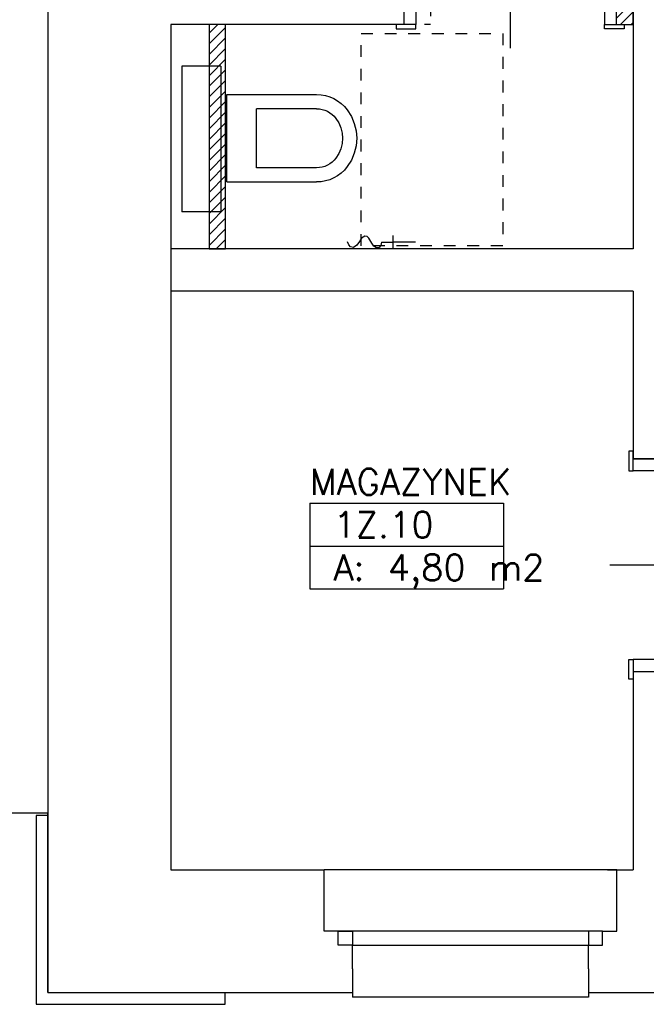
# Model space of a CAD drawing. Header units: inches. Extents: x 18487 to 24863, y 1480 to 5771.
# Tile 13 of 51: x 22130 to 22396, y 2124 to 2541. Entities that reach past the tile are written whole.
import ezdxf
from ezdxf.enums import TextEntityAlignment as Align

# ---------------------------------------------------------------- set-up
doc = ezdxf.new("R2010")
doc.units = ezdxf.units.IN
doc.header["$MEASUREMENT"] = 0
doc.linetypes.add('bulthaup dashed', pattern=[10, 5, -5])
doc.linetypes.add('Przerywana', pattern=[6, 2.5, -3.5])
for name, color, linetype in [('_T meble', 7, 'Continuous'), ('_T sanitarne', 7, 'Continuous'), ('_T sciany', 7, 'Continuous'), ('AA_PRZ_SCIANY_030', 7, 'Continuous'), ('AA_STOLARKA DRZW_009', 7, 'Continuous'), ('AA_WIDOK_009', 7, 'Continuous'), ('ArchiCAD', 7, 'Continuous'), ('PROJ wyposaż sanit', 7, 'Continuous'), ('Window-Door Markers', 7, 'Continuous')]:
    doc.layers.add(name, color=color, linetype=linetype)
doc.styles.add('GENERATED_STYLE_16', font='txt')
doc.styles.add('GENERATED_STYLE_17', font='arial.ttf')
doc.styles.get("Standard").update_dxf_attribs({"font": 'txt', "bigfont": 'BIGFONT.SHX'})
pattern_1 = [(45, (0, 0), (-2.24506403, 2.24506403), [])]

# ---------------------------------------------------------------- blocks, each defined once
blk = doc.blocks.new('MAGAZYNEK_1Z.10_160', base_point=(22294.3, 2326.7))
at = {"layer": '_T sciany', "color": 160, "linetype": 'Continuous'}
for p, q in [((22253.25, 2335.76), (22253.25, 2299.53)), ((22253.25, 2335.76), (22335.35, 2335.76)), ((22335.35, 2335.76), (22335.35, 2299.53)), ((22253.25, 2317.65), (22335.35, 2317.65)), ((22253.25, 2299.53), (22335.35, 2299.53))]:
    blk.add_line(p, q, dxfattribs=at)
at = {"color": 0}
for tag in ['floor_f', 'ROOM_PERIM', 'ROOM_WALLS_SURF', 'ROOM_DOORS_SURF', 'ROOM_WINDS_SURF', 'ROOM_BASELEV', 'ROOM_HEIGHT', 'ROOM_NET_AREA', 'ROOM_REDUCED_AREA', 'ROOM_CALC_AREA', 'ROOM_VOLUME']:
    blk.add_attdef(tag, text='', height=200, dxfattribs=at).set_placement((22294.3, 2269.56), align=Align.BOTTOM_LEFT)
at = {"layer": '_T sciany', "color": 160}
for tag, p in [('ROOM_NAME', (22253.25, 2350.32)), ('ROOM_NUMBER', (22263.25, 2332.2)), ('ROOM_AREA', (22263.25, 2314.09))]:
    blk.add_attdef(tag, text='', height=11, dxfattribs=at).set_placement(p, align=Align.TOP_LEFT)
blk = doc.blocks.new('D1 -Tr 65_362')
at = {"color": 140, "linetype": 'Continuous'}
for p, q in [((40, 80), (35.555, 80)), ((35.555, 0), (35.555, 80)), ((40, 0), (40, 80)), ((-48.255, 0), (-48.255, 1.905)), ((-48.255, 1.905), (-40, 1.905)), ((-48.255, 0), (-48.255, 1.905)), ((-48.255, 1.905), (-40, 1.905)), ((-40, 0), (-48.255, 0)), ((-40, 0), (-48.255, 0)), ((-45, 0), (-40, 0)), ((-45, -12), (-45, 0)), ((-45, 0), (-40, 0)), ((-45, -12), (-45, 0)), ((-40, 1.905), (-40, 0)), ((-40, 1.905), (-40, 0)), ((-40, 0), (-40, -12)), ((-40, 0), (-40, -12)), ((40, 0), (35.555, 0)), ((48.255, 1.905), (40, 1.905)), ((40, 1.905), (40, 0)), ((48.255, 1.905), (40, 1.905)), ((40, 1.905), (40, 0)), ((45, 0), (40, 0)), ((40, 0), (40, -12)), ((40, 0), (48.255, 0)), ((45, 0), (40, 0)), ((40, 0), (40, -12)), ((40, 0), (48.255, 0)), ((45, -12), (45, 0)), ((45, -12), (45, 0)), ((48.255, 0), (48.255, 1.905)), ((48.255, 0), (48.255, 1.905)), ((-40, -12), (-48.255, -12)), ((-48.255, -12), (-48.255, -13.905)), ((-40, -12), (-48.255, -12)), ((-48.255, -12), (-48.255, -13.905)), ((-40, -12), (-45, -12)), ((-40, -12), (-45, -12)), ((-40, -13.905), (-40, -12)), ((-40, -13.905), (-40, -12)), ((40, -12), (45, -12)), ((40, -12), (48.255, -12)), ((40, -13.905), (40, -12)), ((40, -12), (45, -12)), ((40, -12), (48.255, -12)), ((40, -13.905), (40, -12)), ((48.255, -12), (48.255, -13.905)), ((48.255, -12), (48.255, -13.905)), ((-48.255, -13.905), (-40, -13.905)), ((-48.255, -13.905), (-40, -13.905)), ((48.255, -13.905), (40, -13.905)), ((48.255, -13.905), (40, -13.905))]:
    blk.add_line(p, q, dxfattribs=at)
blk.add_arc((40, 0), 80, 93.18023, 180, dxfattribs=at)
blk = doc.blocks.new('Window-Door Marker - 70_4783')
at = {"layer": 'ArchiCAD', "color": 140, "linetype": 'Continuous'}
blk.add_line((0, 75), (0, -22), dxfattribs=at)
blk = doc.blocks.new('WALL_615', base_point=(22304.3, 2538.57))
at = {"layer": '_T sciany'}
h = blk.add_hatch(dxfattribs=at)
h.set_pattern_fill('ANSI31', color=5, style=0, pattern_type=2)
h.set_pattern_definition(pattern_1)
h.paths.add_polyline_path([(22383.14, 2550.57), (22383.14, 2538.57), (22390.3, 2538.57), (22390.3, 2550.57)], flags=0)
at = {"layer": '_T sciany', "color": 5, "linetype": 'Continuous'}
for p, q in [((22383.14, 2538.57), (22383.14, 2550.57)), ((22390.3, 2550.57), (22383.14, 2550.57)), ((22390.3, 2538.57), (22390.3, 2550.57)), ((22383.14, 2538.57), (22390.3, 2538.57))]:
    blk.add_line(p, q, dxfattribs=at)
at = {"layer": '_T sciany'}
blk.add_blockref('D1 -Tr 65_362', (22338.14, 2550.57), dxfattribs=at)
at = {"layer": 'Window-Door Markers'}
ref = blk.add_blockref('Window-Door Marker - 70_4783', (22338.14, 2550.57), dxfattribs=at)
ref.add_attrib('AC_WIDO_A_SIZE', '80', dxfattribs={"color": 255, "height": 10, "rotation": 90, "style": 'GENERATED_STYLE_17'}).set_placement((22336.1, 2585.39), align=Align.BOTTOM_LEFT)
ref.add_attrib('AC_WIDO_B_SIZE', '200', dxfattribs={"color": 255, "height": 10, "rotation": 90, "style": 'GENERATED_STYLE_17'}).set_placement((22356.1, 2577.8), align=Align.BOTTOM_LEFT)
blk = doc.blocks.new('D1 -Tr 65_358')
at = {"color": 140, "linetype": 'Continuous'}
for p, q in [((40, 80), (35.555, 80)), ((35.555, 0), (35.555, 80)), ((40, 0), (40, 80)), ((-48.255, 0), (-48.255, 1.905)), ((-48.255, 1.905), (-40, 1.905)), ((-48.255, 0), (-48.255, 1.905)), ((-48.255, 1.905), (-40, 1.905)), ((-40, 0), (-48.255, 0)), ((-40, 0), (-48.255, 0)), ((-45, 0), (-40, 0)), ((-45, -18), (-45, 0)), ((-45, 0), (-40, 0)), ((-45, -18), (-45, 0)), ((-40, 1.905), (-40, 0)), ((-40, 1.905), (-40, 0)), ((-40, 0), (-40, -18)), ((-40, 0), (-40, -18)), ((40, 0), (35.555, 0)), ((48.255, 1.905), (40, 1.905)), ((40, 1.905), (40, 0)), ((48.255, 1.905), (40, 1.905)), ((40, 1.905), (40, 0)), ((45, 0), (40, 0)), ((40, 0), (40, -18)), ((40, 0), (48.255, 0)), ((45, 0), (40, 0)), ((40, 0), (40, -18)), ((40, 0), (48.255, 0)), ((45, -18), (45, 0)), ((45, -18), (45, 0)), ((48.255, 0), (48.255, 1.905)), ((48.255, 0), (48.255, 1.905)), ((-40, -18), (-48.255, -18)), ((-48.255, -18), (-48.255, -19.905)), ((-40, -18), (-48.255, -18)), ((-48.255, -18), (-48.255, -19.905)), ((-48.255, -19.905), (-40, -19.905)), ((-48.255, -19.905), (-40, -19.905)), ((-40, -18), (-45, -18)), ((-40, -18), (-45, -18)), ((-40, -19.905), (-40, -18)), ((-40, -19.905), (-40, -18)), ((40, -18), (45, -18)), ((40, -18), (48.255, -18)), ((40, -19.905), (40, -18)), ((40, -18), (45, -18)), ((40, -18), (48.255, -18)), ((40, -19.905), (40, -18)), ((48.255, -19.905), (40, -19.905)), ((48.255, -19.905), (40, -19.905)), ((48.255, -18), (48.255, -19.905)), ((48.255, -18), (48.255, -19.905))]:
    blk.add_line(p, q, dxfattribs=at)
blk.add_arc((40, 0), 80, 93.18023, 180, dxfattribs=at)
blk = doc.blocks.new('Window-Door Marker - 70_4779')
at = {"layer": 'ArchiCAD', "color": 140, "linetype": 'Continuous'}
blk.add_line((0, 75), (0, -28), dxfattribs=at)
blk = doc.blocks.new('WALL_629', base_point=(22390.3, 2354.57))
at = {"layer": '_T sciany', "color": 5, "linetype": 'Continuous'}
for p, q in [((22408.3, 2354.57), (22390.3, 2354.57)), ((22390.3, 2264.57), (22408.3, 2264.57))]:
    blk.add_line(p, q, dxfattribs=at)
at = {"layer": '_T sciany', "rotation": 270}
blk.add_blockref('D1 -Tr 65_358', (22408.3, 2309.57), dxfattribs=at)
at = {"layer": 'Window-Door Markers'}
ref = blk.add_blockref('Window-Door Marker - 70_4779', (22408.3, 2309.57), dxfattribs=dict(at, rotation=270))
ref.add_attrib('AC_WIDO_A_SIZE', '80', dxfattribs={"color": 255, "height": 10, "style": 'GENERATED_STYLE_17'}).set_placement((22443.13, 2311.61), align=Align.BOTTOM_LEFT)
ref.add_attrib('AC_WIDO_B_SIZE', '200', dxfattribs={"color": 255, "height": 10, "style": 'GENERATED_STYLE_17'}).set_placement((22435.54, 2291.61), align=Align.BOTTOM_LEFT)
blk = doc.blocks.new('WALL_705', base_point=(22214.04, 2538.57))
at = {"layer": '_T sciany'}
h = blk.add_hatch(dxfattribs=at)
h.set_pattern_fill('ANSI31', color=5, style=0, pattern_type=2)
h.set_pattern_definition(pattern_1)
h.paths.add_polyline_path([(22210.54, 2538.57), (22210.54, 2443.57), (22217.54, 2443.57), (22217.54, 2538.57)], flags=0)
at = {"layer": '_T sciany', "color": 5, "linetype": 'Continuous'}
for p, q in [((22210.54, 2538.57), (22210.54, 2443.57)), ((22217.54, 2538.57), (22210.54, 2538.57)), ((22217.54, 2443.57), (22217.54, 2538.57)), ((22210.54, 2443.57), (22217.54, 2443.57))]:
    blk.add_line(p, q, dxfattribs=at)
blk = doc.blocks.new('WC wall hung 1 65_3895')
at = {"layer": 'PROJ wyposaż sanit', "color": 0, "linetype": 'Continuous'}
for p, q in [((18.5, 0), (-18.5, 0)), ((18.5, 0), (18.5, -38)), ((-18.5, 0), (-18.5, -38)), ((-12.5, -38), (-12.5, -12.5)), ((12.5, -12.5), (-12.5, -12.5)), ((12.5, -38), (12.5, -12.5))]:
    blk.add_line(p, q, dxfattribs=at)
for points in [[(-18.5, -38), (-18.39, -39.88), (-18.07, -41.73), (-17.53, -43.54), (-16.79, -45.27), (-15.85, -46.9), (-14.73, -48.41), (-13.44, -49.79), (-12, -51)], [(-12.5, -38), (-12.43, -39.19), (-12.23, -40.35), (-11.89, -41.49), (-11.42, -42.58), (-10.83, -43.61), (-10.12, -44.57), (-9.31, -45.43), (-8.4, -46.2)], [(8.4, -46.2), (9.31, -45.43), (10.12, -44.57), (10.83, -43.61), (11.42, -42.58), (11.89, -41.49), (12.23, -40.35), (12.43, -39.19), (12.5, -38)], [(12, -51), (13.44, -49.79), (14.73, -48.41), (15.85, -46.9), (16.79, -45.27), (17.53, -43.54), (18.07, -41.73), (18.39, -39.88), (18.5, -38)], [(-8.4, -46.2), (-6.5, -47.4), (-4.43, -48.28), (-2.24, -48.82), (0, -49), (2.24, -48.82), (4.43, -48.28), (6.5, -47.4), (8.4, -46.2)], [(-12, -51), (-9.28, -52.72), (-6.33, -53.97), (-3.2, -54.74), (0, -55), (3.2, -54.74), (6.33, -53.97), (9.28, -52.72), (12, -51)]]:
    blk.add_lwpolyline(points, dxfattribs=at)
blk = doc.blocks.new('PSR_Kranik ze zł.do węża (w.z.)')
at = {"layer": '_T meble', "color": 0}
for p, q in [((-14.42, 0), (-9.46, 0)), ((-9.46, -2.83), (-9.46, 2.83)), ((0, 0), (-9.46, 0))]:
    blk.add_line(p, q, dxfattribs=at)
blk.add_lwpolyline([(-14.42, 0), (-14.8, -1.4), (-15.45, -2.27), (-16.56, -2.5), (-17.73, -1.77), (-18.54, -0.52), (-19.78, 1.64), (-20.57, 2.36), (-21.58, 2.52), (-22.91, 1.72), (-23.82, 0.29), (-24.86, -1.37), (-26.38, -2.27), (-27.55, -1.97), (-28.29, -1.13), (-28.8, 0.15)], dxfattribs=at)

msp = doc.modelspace()

# ---------------------------------------------------------------- linework, layer by layer
at = {"layer": '_T sanitarne', "color": 161, "linetype": 'Continuous'}
for p, q in [((22199.03, 2520.91), (22199.03, 2459.18)), ((22215.59, 2520.91), (22199.03, 2520.91)), ((22199.03, 2520.91), (22199.03, 2459.18)), ((22215.59, 2520.91), (22199.03, 2520.91)), ((22215.59, 2520.91), (22215.59, 2459.18)), ((22215.59, 2520.91), (22215.59, 2459.18)), ((22215.59, 2459.18), (22199.03, 2459.18)), ((22215.59, 2459.18), (22199.03, 2459.18))]:
    msp.add_line(p, q, dxfattribs=at)
at = {"layer": '_T sciany', "color": 150, "linetype": 'bulthaup dashed'}
for p, q in [((22274.96, 2444.78), (22274.96, 2534.78)), ((22274.96, 2534.78), (22334.96, 2534.78)), ((22334.96, 2534.78), (22334.96, 2444.78)), ((22334.96, 2444.78), (22274.96, 2444.78))]:
    msp.add_line(p, q, dxfattribs=at)
at = {"layer": 'AA_PRZ_SCIANY_030', "color": 252, "linetype": 'Continuous'}
for p, q in [((22142.3, 2752.57), (22142.3, 2202.57)), ((22390.3, 2680.57), (22390.3, 2443.57)), ((22293.05, 2538.57), (22194.3, 2538.57)), ((22194.3, 2538.57), (22194.3, 2180.57)), ((22390.3, 2443.57), (22194.3, 2443.57)), ((22390.3, 2425.57), (22194.3, 2425.57)), ((22390.3, 2425.57), (22390.3, 2354.57)), ((22390.3, 2354.57), (22408.3, 2354.57)), ((22390.3, 2264.57), (22390.3, 2180.57)), ((22390.3, 2264.57), (22408.3, 2264.57)), ((22142.3, 2204.57), (22064.3, 2204.57)), ((22142.3, 2128.57), (22142.3, 2204.57)), ((22142.3, 2204.57), (22142.3, 2128.57)), ((22194.3, 2180.57), (22259.3, 2180.57)), ((22259.3, 2154.57), (22259.3, 2180.57)), ((22379.3, 2180.57), (22390.3, 2180.57)), ((22383.3, 2154.57), (22383.3, 2180.57)), ((22265.3, 2154.57), (22259.3, 2154.57)), ((22265.3, 2148.57), (22265.3, 2154.57)), ((22377.3, 2148.57), (22377.3, 2154.57)), ((22377.3, 2154.57), (22383.3, 2154.57)), ((22271.3, 2148.57), (22265.3, 2148.57)), ((22271.3, 2138.57), (22271.3, 2148.57)), ((22371.3, 2138.57), (22371.3, 2148.57)), ((22371.3, 2148.57), (22377.3, 2148.57)), ((22271.3, 2138.57), (22271.3, 2138.57)), ((22271.3, 2138.57), (22271.3, 2128.57)), ((22371.3, 2138.57), (22371.3, 2138.57)), ((22371.3, 2138.57), (22371.3, 2128.57)), ((22142.3, 2128.57), (22271.3, 2128.57)), ((22371.3, 2128.57), (22450.3, 2128.57))]:
    msp.add_line(p, q, dxfattribs=at)
at = {"layer": 'AA_PRZ_SCIANY_030', "color": 252, "linetype": 'Przerywana'}
for p, q in [((22304.3, 2550.57), (22304.3, 2538.57)), ((22304.3, 2538.57), (22293.05, 2538.57))]:
    msp.add_line(p, q, dxfattribs=at)
at = {"layer": 'AA_STOLARKA DRZW_009', "color": 252, "linetype": 'Continuous'}
for p, q in [((22377.3, 2154.57), (22265.3, 2154.57)), ((22265.3, 2148.57), (22265.3, 2154.57)), ((22265.3, 2154.57), (22271.3, 2154.57)), ((22271.3, 2154.57), (22271.3, 2148.57)), ((22377.3, 2154.57), (22371.3, 2154.57)), ((22371.3, 2154.57), (22371.3, 2148.57)), ((22377.3, 2148.57), (22377.3, 2154.57)), ((22271.3, 2148.57), (22265.3, 2148.57)), ((22271.3, 2148.57), (22371.3, 2148.57)), ((22371.3, 2148.57), (22377.3, 2148.57))]:
    msp.add_line(p, q, dxfattribs=at)
at = {"layer": 'AA_WIDOK_009', "color": 252, "linetype": 'Continuous'}
for p, q in [((22142.3, 2203.57), (22137.3, 2203.57)), ((22137.3, 2203.57), (22137.3, 2128.57)), ((22383.3, 2180.57), (22259.3, 2180.57)), ((22137.3, 2128.57), (22137.3, 2123.57)), ((22217.3, 2123.57), (22217.3, 2128.57)), ((22271.3, 2128.57), (22271.3, 2126.57)), ((22371.3, 2128.57), (22371.3, 2126.57)), ((22137.3, 2123.57), (22217.3, 2123.57)), ((22371.3, 2126.57), (22271.3, 2126.57))]:
    msp.add_line(p, q, dxfattribs=at)

# ---------------------------------------------------------------- block references
at = {"layer": '_T meble', "color": 161}
msp.add_blockref('PSR_Kranik ze zł.do węża (w.z.)', (22298.06, 2446.39), dxfattribs=at)
msp.add_blockref('PSR_Kranik ze zł.do węża (w.z.)', (22298.06, 2446.39), dxfattribs=at)
at = {"layer": '_T sciany', "color": 5}
for name, p in [('WALL_615', (22304.3, 2538.57)), ('WALL_705', (22214.04, 2538.57)), ('WALL_629', (22390.3, 2354.57))]:
    msp.add_blockref(name, p, dxfattribs=at)
at = {"layer": '_T sciany', "color": 254, "linetype": 'Continuous'}
ref = msp.add_blockref('MAGAZYNEK_1Z.10_160', (22294.3, 2326.7), dxfattribs=at)
ref.add_attrib('ROOM_NAME', 'MAGAZYNEK', dxfattribs={"color": 160, "linetype": 'Continuous', "height": 11}).set_placement((22253.25, 2350.32), align=Align.TOP_LEFT)
ref.add_attrib('ROOM_NUMBER', '1Z.10', dxfattribs={"color": 160, "linetype": 'Continuous', "height": 11}).set_placement((22263.25, 2332.2), align=Align.TOP_LEFT)
ref.add_attrib('ROOM_AREA', 'A: 4,80 m2', dxfattribs={"color": 160, "linetype": 'Continuous', "height": 11}).set_placement((22263.25, 2314.09), align=Align.TOP_LEFT)
at = {"layer": 'PROJ wyposaż sanit', "color": 161, "xscale": -1, "rotation": 90}
msp.add_blockref('WC wall hung 1 65_3895', (22218.12, 2490.34), dxfattribs=at)
msp.add_blockref('WC wall hung 1 65_3895', (22218.12, 2490.34), dxfattribs=at)

doc.saveas('drawing.dxf')
